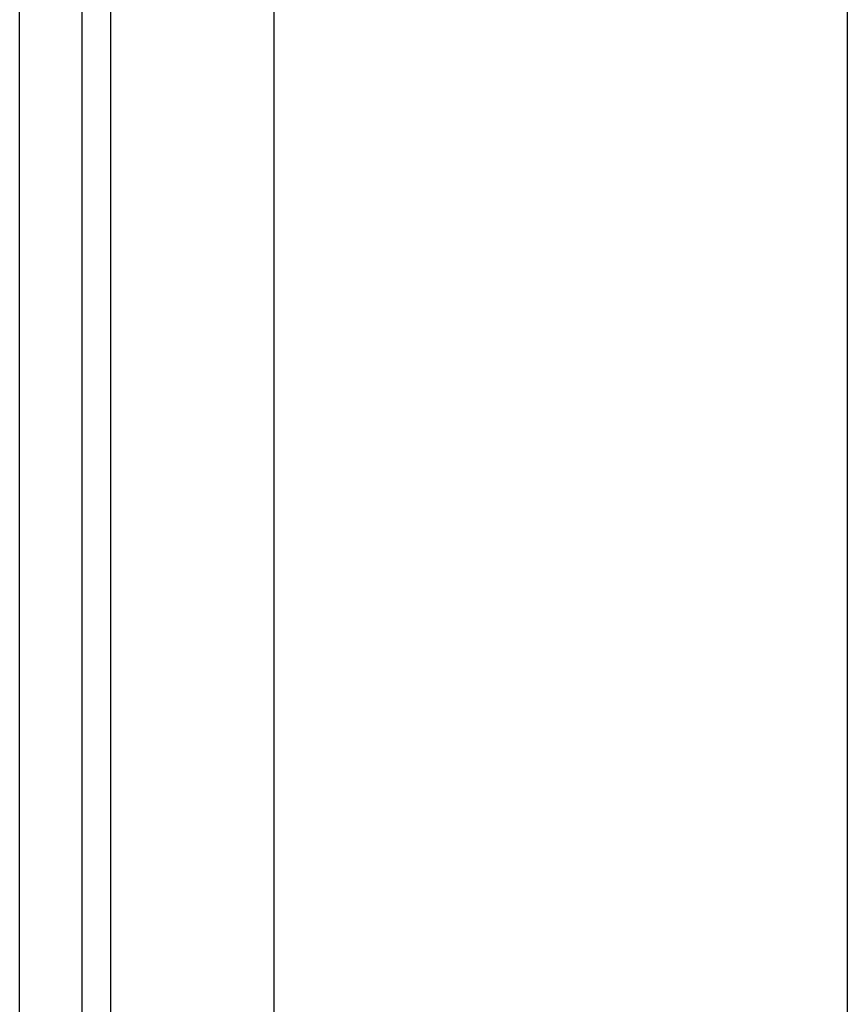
# Model space of a CAD drawing. Header units: inches. Extents: x 20 to 683, y 61 to 320.
# Tile 133 of 256: x 92.348 to 93.25, y 196.29 to 197.363. Entities that reach past the tile are written whole.
import ezdxf

# ---------------------------------------------------------------- set-up
doc = ezdxf.new("R2010")
doc.units = ezdxf.units.IN
doc.header["$MEASUREMENT"] = 0
doc.layers.add('Visible Edges(ANSI)', color=7, linetype='Continuous', lineweight=25)
doc.layers.add('Visible Tangent Edges(ANSI)', color=7, linetype='Continuous', lineweight=25)

msp = doc.modelspace()

# ---------------------------------------------------------------- linework, layer by layer
at = {"layer": 'Visible Edges(ANSI)'}
for p, q in [((92.3478, 176.4917), (92.3478, 215.0947)), ((92.4158, 176.4917), (92.4158, 215.0947)), ((92.6253, 195.9566), (92.6253, 214.4897)), ((93.2503, 214.4897), (93.2503, 196.1186))]:
    msp.add_line(p, q, dxfattribs=at)
at = {"layer": 'Visible Tangent Edges(ANSI)'}
msp.add_line((92.4468, 215.0947), (92.4468, 176.3747), dxfattribs=at)

doc.saveas('drawing.dxf')
